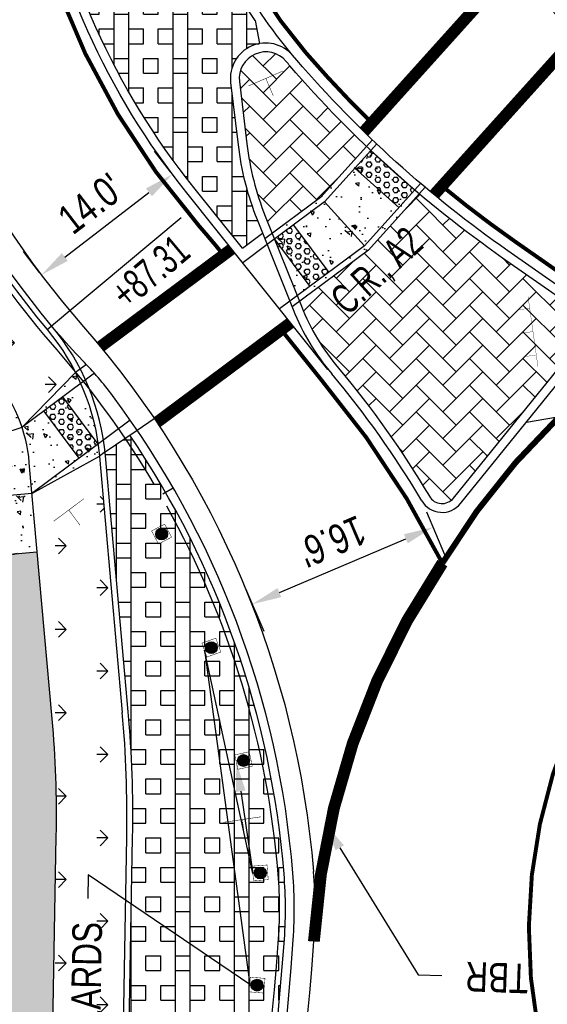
# Model space of a CAD drawing. Header units: feet. Extents: x 161194 to 165526, y 286511 to 289383.
# Tile 11 of 34: x 161402 to 161447, y 288994 to 289077. Entities that reach past the tile are written whole.
import ezdxf
from ezdxf import colors
from ezdxf.entities.mleader import LeaderData, LeaderLine
from ezdxf.math import Vec2, Vec3

# ---------------------------------------------------------------- set-up
doc = ezdxf.new("R2010")
doc.units = ezdxf.units.FT
doc.header["$MEASUREMENT"] = 0
doc.linetypes.add('dotted3_WD4', pattern=[12, 3, -9])
doc.layers.add('DR_P_Storm_Sewer', color=1, linetype='Continuous', true_color=0xff0000)
for name, color, linetype in [('DR_P_Text', 1, 'Continuous'), ('DR_P_Underdrain', 1, 'Continuous'), ('PM_P_Edge_Line', 7, 'Continuous'), ('PV_P_Curb', 6, 'Continuous'), ('PV_P_EOP', 7, 'Continuous'), ('PV_P_Walk', 4, 'Continuous'), ('RD_P_Cells', 1, 'Continuous'), ('RD_P_Text', 1, 'Continuous'), ('SC_Shading1', 247, 'Continuous'), ('SC_Shading2', 255, 'Continuous'), ('SN_P_Signs', 1, 'Continuous')]:
    doc.layers.add(name, color=color, linetype=linetype)
doc.styles.add('Slanted-Normal', font='font31.shx', dxfattribs={"height": 0.1})
doc.styles.get("Standard").update_dxf_attribs({"font": 'font31.shx'})
doc.dimstyles.new('COEC', dxfattribs={"dimscale": 13.9, "dimtxt": 0.18, "dimasz": 0.18, "dimexe": 0.18, "dimexo": 0.0625, "dimgap": 0.09, "dimtad": 1, "dimzin": 0, "dimdsep": 46, "dimtxsty": 'Standard', "dimcen": 0.09, "dimclrd": 256, "dimclre": 256, "dimclrt": 256, "dimaunit": 1, "dimadec": 4, "dimazin": 0, "dimtfac": 1, "dimtofl": 0, "dimtmove": 0, "dimatfit": 3, "dimfxl": 1, "dimtolj": 1, "dimtzin": 0, "dimlwd": -1, "dimlwe": -1, "dimarcsym": 0})
pattern_1 = [(0, (0, 0), (0, 0.4330127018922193), [0.25, -0.5]), (120, (0, 0), (-0.375, -0.2165063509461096), [0.25, -0.4999999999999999]), (59.99999999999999, (0.25, 0), (-0.3749999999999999, 0.2165063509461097), [0.25, -0.5])]
pattern_2 = [(90, (0, 0), (-5, 3.061616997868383e-16), []), (90, (1.25, 0), (-5, 3.061616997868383e-16), []), (0, (0, 0), (0, 5), [-1.25, 1.25]), (0, (0, 1.25), (0, 5), [-1.25, 1.25]), (0, (0, 2.5), (0, 5), [1.25, -1.25]), (0, (0, 3.75), (0, 5), [1.25, -1.25]), (90, (2.5, 0), (-5, 3.061616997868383e-16), [1.25, -1.25]), (90, (3.75, 0), (-5, 3.061616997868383e-16), [1.25, -1.25])]

# ---------------------------------------------------------------- blocks, each defined once
blk = doc.blocks.new('*D1303')
at = {"layer": 'Defpoints', "color": 0, "transparency": 16777216}
for p in [(161436.0808507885, 289036.2477361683), (161437.0342890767, 289034.0090850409), (161420.7633642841, 289029.7240407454)]:
    blk.add_point(p, dxfattribs=at)
at = {"layer": 'DR_P_Text', "transparency": 16777216}
for p, q in [((161436.472691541, 289035.327703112), (161438.013890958, 289031.7090024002)), ((161424.0168852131, 289028.4649914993), (161434.734206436, 289033.0294831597)), ((161421.1552050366, 289028.8040076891), (161422.6964044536, 289025.1853069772))]:
    blk.add_line(p, q, dxfattribs=at)
for points in [[(161434.5709394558, 289033.4128302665), (161434.8974734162, 289032.6461360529), (161437.0342890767, 289034.0090850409)], [(161423.8536182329, 289028.848338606), (161424.1801521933, 289028.0816443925), (161421.7168025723, 289027.485389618)]]:
    blk.add_solid(points, dxfattribs=at)
at = {"layer": 'DR_P_Text', "transparency": 16777216, "insert": (161428.4939041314, 289032.8173117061), "char_height": 2.5, "attachment_point": 5, "rotation": 203.069084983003}
blk.add_mtext("\\A1;{\\W0.8;16.6'}", dxfattribs=at)
blk = doc.blocks.new('*D1307')
at = {"layer": 'Defpoints', "color": 0, "transparency": 16777216}
for p in [(161414.9468156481, 289063.9236206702), (161415.3991942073, 289063.3348112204), (161404.2974324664, 289054.8053982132)]:
    blk.add_point(p, dxfattribs=at)
at = {"layer": 'DR_P_Text', "transparency": 16777216}
for p, q in [((161414.7899504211, 289064.1277942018), (161413.4237061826, 289065.906078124)), ((161405.827511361, 289056.9173171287), (161412.9643581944, 289062.4005112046)), ((161403.6881886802, 289055.5983811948), (161402.3219444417, 289057.3766651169))]:
    blk.add_line(p, q, dxfattribs=at)
for points in [[(161412.7105066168, 289062.7309207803), (161413.218209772, 289062.070101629), (161414.9468156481, 289063.9236206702)], [(161405.5736597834, 289057.2477267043), (161406.0813629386, 289056.5869075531), (161403.8450539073, 289055.3942076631)]]:
    blk.add_solid(points, dxfattribs=at)
at = {"layer": 'DR_P_Text', "transparency": 16777216, "insert": (161408.0251362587, 289061.443125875), "char_height": 2.5, "attachment_point": 5, "rotation": 37.5348438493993}
blk.add_mtext("\\A1;{\\W0.8;14.0'}", dxfattribs=at)

msp = doc.modelspace()

# ---------------------------------------------------------------- hatches: boundary and pattern name
at = {"layer": 'RD_P_Cells'}
h = msp.add_hatch(color=1, dxfattribs=at)
h.dxf.hatch_style = 1
edge = h.paths.add_edge_path()
edge.add_arc((161414.0308030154, 289033.4287700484), 0.5, 0, 360)
h = msp.add_hatch(color=1, dxfattribs=at)
h.dxf.hatch_style = 1
edge = h.paths.add_edge_path()
edge.add_arc((161418.2507824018, 289023.8022204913), 0.5, 0, 360)
h = msp.add_hatch(color=1, dxfattribs=at)
h.dxf.hatch_style = 1
edge = h.paths.add_edge_path()
edge.add_arc((161420.9779360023, 289014.2282343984), 0.5, 0, 360)
h = msp.add_hatch(color=1, dxfattribs=at)
h.dxf.hatch_style = 1
edge = h.paths.add_edge_path()
edge.add_arc((161422.3954346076, 289004.700362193), 0.5, 0, 360)
h = msp.add_hatch(color=1, dxfattribs=at)
h.dxf.hatch_style = 1
edge = h.paths.add_edge_path()
edge.add_arc((161422.1227772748, 288995.187260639), 0.5, 0, 360)
at = {"layer": 'SC_Shading1', "true_color": 0x7ac1d6}
h = msp.add_hatch(dxfattribs=at)
h.set_pattern_fill('BOX', color=133, scale=5)
h.set_pattern_definition(pattern_2)
edge = h.paths.add_edge_path()
edge.add_arc((161408.3518050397, 289121.8249670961), 2.251335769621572, 6.064819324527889, 161.3289172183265, ccw=False)
edge.add_arc((161561.5522458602, 289131.3969537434), 151.2499999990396, 183.5381555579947, 196.4559654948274)
edge.add_arc((161456.5376143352, 289100.3779730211), 41.75000000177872, 196.4559654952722, 214.0907049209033)
edge.add_line((161421.962298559, 289076.9769038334), (161422.3223780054, 289075.0095851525))
edge.add_arc((161422.8624971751, 289072.0586071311), 3.000000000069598, 100.3720735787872, 186.8004420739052)
edge.add_line((161419.8836033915, 289071.703372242), (161420.5125397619, 289066.4292995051))
edge.add_arc((161445.3366546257, 289069.3895902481), 25.00000000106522, 186.8004420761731, 201.8004420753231)
edge.add_line((161422.1245805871, 289060.1052152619), (161422.5948434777, 289058.9295004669))
edge.add_line((161422.5948434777, 289058.9295004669), (161420.8860018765, 289057.6566388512))
edge.add_line((161420.8860018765, 289057.6566388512), (161416.7582787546, 289062.816794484))
edge.add_arc((161466.1501050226, 289102.3264135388), 63.24999999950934, 161.3568806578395, 218.657090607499, ccw=False)
h = msp.add_hatch(dxfattribs=at)
h.set_pattern_fill('BOX', color=133, scale=5)
h.set_pattern_definition(pattern_2)
edge = h.paths.add_edge_path()
edge.add_arc((161493.4391397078, 289123.3076262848), 59.9999999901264, 206.4085460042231, 214.9135797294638)
edge.add_arc((161464.7385710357, 289103.2757178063), 24.99999999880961, 214.9135797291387, 224.5275905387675)
edge.add_arc((161498.9583876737, 289136.9358448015), 72.99999999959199, 224.5275905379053, 257.7962470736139)
edge.add_line((161483.5270039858, 289065.5854951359), (161483.526428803, 289064.5854953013))
edge.add_arc((161483.5537499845, 289112.0854874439), 47.49999999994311, 199.4241625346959, 269.96704445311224, ccw=False)
edge.add_line((161438.7573314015, 289096.2889409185), (161439.700413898, 289096.6214997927))
at = {"layer": 'SC_Shading1'}
h = msp.add_hatch(dxfattribs=at)
h.set_pattern_fill('AR-HBONE', color=256, scale=0.4)
h.set_pattern_definition([(45, (-60.19582440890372, 66.69164619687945), (0, 2.262741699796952), [4.800000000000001, -1.6]), (135, (-59.06445355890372, 67.82301704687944), (1.776356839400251e-16, 2.262741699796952), [4.800000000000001, -1.6])])
edge = h.paths.add_edge_path()
edge.add_arc((161498.5049061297, 289136.4839961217), 97.11002091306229, 220.4296817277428, 226.2864848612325)
edge.add_line((161431.3967418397, 289066.2924692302), (161427.5014149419, 289061.9607852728))
edge.add_line((161427.5014149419, 289061.9607852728), (161423.4093253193, 289058.9127182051))
edge.add_line((161423.4093253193, 289058.9127182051), (161422.8209428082, 289060.3837465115))
edge.add_arc((161445.3366546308, 289069.3895902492), 24.25000000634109, 186.8004420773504, 201.8004420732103, ccw=False)
edge.add_line((161421.2572632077, 289066.5181082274), (161420.6283268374, 289071.7921809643))
edge.add_arc((161422.8624971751, 289072.0586071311), 2.24999999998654, 40.062432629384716, 186.8004420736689, ccw=False)
h = msp.add_hatch(dxfattribs=at)
h.set_pattern_fill('AR-CONC', color=256, scale=0.5, angle=90)
h.set_pattern_definition([(140, (-34.00468008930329, 151.2607989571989), (0.3137606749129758, 3.586300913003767), [0.375, -4.125]), (85.00000000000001, (-34.00468008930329, 151.2607989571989), (-3.760960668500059, -0.6937566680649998), [0.3, -3.3]), (190.45144446, (-33.97853336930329, 151.5596573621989), (-3.447199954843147, 2.89254423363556), [0.31870096, -3.50571056]), (136.1842, (-35.00468008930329, 151.2607989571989), (0.827596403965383, 5.336206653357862), [0.5624999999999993, -6.187499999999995]), (186.63563549, (-34.93571355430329, 151.7054826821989), (-4.870593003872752, 4.673309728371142), [0.47805171, -5.258568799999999]), (81.18416399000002, (-35.00468008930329, 151.2607989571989), (-4.870593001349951, 4.673309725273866), [0.45, -4.950000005]), (111, (-34.75468008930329, 151.7607989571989), (2.013094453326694, 2.984535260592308), [0.375, -4.125]), (56.00000000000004, (-34.75468008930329, 151.7607989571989), (-3.625750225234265, 1.216576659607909), [0.3, -3.3]), (161.45144474, (-34.58692221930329, 152.0095102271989), (-1.612655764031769, 4.201111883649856), [0.3187009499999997, -3.505710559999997]), (127.5, (-34.00468008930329, 151.2607989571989), (-1.664469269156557, 0.06079927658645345), [0, -3.26, 0, -3.35, 0, -3.3125]), (97.49999999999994, (-34.00468008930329, 151.2607989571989), (-1.972058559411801, 1.315347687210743), [0, -1.91, 0, -3.185, 0, -1.2625]), (57.49999999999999, (-34.00468008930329, 150.1457989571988), (0.1127743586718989, 2.669112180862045), [0, -1.249999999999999, 0, -3.899999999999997, 0, -5.174999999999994]), (47.5, (-34.00468008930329, 149.6457989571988), (-0.5005249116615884, 2.915930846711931), [0, -1.625, 0, -2.59, 0, -3.675])])
edge = h.paths.add_edge_path()
edge.add_arc((161498.958387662, 289136.9358447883), 97.74999998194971, 226.2773837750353, 229.7948125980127)
edge.add_line((161435.8581393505, 289062.2804956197), (161431.56396078, 289057.5052803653))
edge.add_line((161431.56396078, 289057.5052803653), (161425.7148993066, 289053.1485009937))
edge.add_line((161425.7148993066, 289053.1485009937), (161423.4093253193, 289058.9127182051))
edge.add_line((161423.4093253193, 289058.9127182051), (161427.5014149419, 289061.9607852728))
edge.add_line((161427.5014149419, 289061.9607852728), (161431.3967418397, 289066.2924692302))
h = msp.add_hatch(dxfattribs=at)
h.set_pattern_fill('HEX', color=256, scale=2)
h.set_pattern_definition(pattern_1)
h.paths.add_polyline_path([(161431.7591154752, 289065.9476745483), (161435.4769467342, 289062.6043632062), (161434.1396221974, 289061.1172307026), (161430.4217909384, 289064.4605420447)])
h = msp.add_hatch(dxfattribs=at)
h.set_pattern_fill('GRASS', color=256, scale=5, angle=90)
h.set_pattern_definition([(180, (103.4355760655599, 182.3723342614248), (-3.535533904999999, -3.535533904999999), [0.9375, -6.133567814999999]), (135, (103.4355760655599, 182.3723342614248), (-3.535533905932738, -3.535533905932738), [0.9375, -4.0625]), (225, (103.4355760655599, 182.3723342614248), (3.535533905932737, -3.535533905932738), [0.9375, -4.0625])])
edge = h.paths.add_edge_path()
edge.add_arc((161466.1501050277, 289102.3264135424), 86.50000000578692, 213.5051080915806, 219.8243529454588, ccw=False)
edge.add_line((161394.023238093, 289054.5774337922), (161394.0013879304, 289054.6362901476))
edge.add_line((161394.0013879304, 289054.6362901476), (161394.571, 289055.9100000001))
edge.add_line((161394.571, 289055.9100000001), (161394.73, 289063.02))
edge.add_line((161394.73, 289063.02), (161389.3694687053, 289062.9997881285))
edge.add_line((161389.3694687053, 289062.9997881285), (161389.0983103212, 289063.0164792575))
edge.add_arc((161466.1501049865, 289102.3264135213), 86.49999995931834, 205.6578091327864, 207.0295587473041, ccw=False)
edge.add_line((161388.179341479, 289064.8723078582), (161388.2040375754, 289064.8964219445))
edge.add_line((161388.2040375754, 289064.8964219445), (161394.7209999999, 289064.8679999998))
edge.add_line((161394.7209999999, 289064.8679999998), (161394.7960297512, 289065.0591901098))
edge.add_arc((161466.1501050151, 289102.3264135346), 80.49999999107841, 207.5774280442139, 219.8243529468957)
edge.add_arc((161389.3489667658, 289038.2827943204), 19.50000000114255, 26.9328311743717, 39.824352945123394, ccw=False)
edge.add_line((161406.7339603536, 289047.1152344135), (161402.1809362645, 289042.476904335))
edge.add_arc((161389.3489667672, 289038.2827943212), 13.49999999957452, 18.09990272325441, 39.82435294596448)
h = msp.add_hatch(dxfattribs=at)
h.set_pattern_fill('AR-HBONE', color=256, scale=0.4)
h.set_pattern_definition([(45, (-44.95583741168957, 48.68508570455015), (0, 2.262741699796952), [4.800000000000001, -1.6]), (135, (-43.82446656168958, 49.81645655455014), (1.776356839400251e-16, 2.262741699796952), [4.800000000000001, -1.6])])
edge = h.paths.add_edge_path()
edge.add_arc((161498.9583876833, 289136.9358448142), 97.75000001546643, 229.7948125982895, 235.0306790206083)
edge.add_line((161442.9341736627, 289056.8337228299), (161449.6884476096, 289052.1097170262))
edge.add_arc((161448.9720254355, 289051.0853932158), 1.250000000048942, -38.9477988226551, 55.03067902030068, ccw=False)
edge.add_line((161449.9441741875, 289050.2996281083), (161438.7743364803, 289036.480302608))
edge.add_arc((161437.8021877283, 289037.2660677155), 1.250000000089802, 210.6082783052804, 321.05220117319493, ccw=False)
edge.add_arc((161367.2273731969, 288995.5144742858), 80.7500000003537, 30.60827829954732, 40.07129605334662)
edge.add_arc((161443.751772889, 289059.8885082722), 19.2499999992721, 201.800442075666, 220.071296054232, ccw=False)
edge.add_line((161425.8784758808, 289052.7395395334), (161425.7148993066, 289053.1485009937))
edge.add_line((161425.7148993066, 289053.1485009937), (161431.56396078, 289057.5052803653))
edge.add_line((161431.56396078, 289057.5052803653), (161435.8581393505, 289062.2804956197))
h = msp.add_hatch(dxfattribs=at)
h.set_pattern_fill('HEX', color=256, scale=2)
h.set_pattern_definition(pattern_1)
h.paths.add_polyline_path([(161425.2053988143, 289059.6270922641), (161428.1922125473, 289055.6172364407), (161426.588270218, 289054.4225109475), (161423.6014564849, 289058.4323667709)])
h = msp.add_hatch(dxfattribs=at)
h.set_pattern_fill('AR-CONC', color=256, scale=0.5, angle=90)
h.set_pattern_definition([(140, (-62.66498871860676, 123.4156091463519), (0.3137606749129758, 3.586300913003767), [0.375, -4.125]), (85.00000000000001, (-62.66498871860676, 123.4156091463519), (-3.760960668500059, -0.6937566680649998), [0.3, -3.3]), (190.45144446, (-62.63884199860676, 123.7144675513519), (-3.447199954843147, 2.89254423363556), [0.31870096, -3.50571056]), (136.1842, (-63.66498871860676, 123.4156091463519), (0.827596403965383, 5.336206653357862), [0.5624999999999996, -6.187499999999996]), (186.63563549, (-63.59602218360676, 123.8602928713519), (-4.870593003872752, 4.673309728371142), [0.47805171, -5.258568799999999]), (81.18416399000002, (-63.66498871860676, 123.4156091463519), (-4.870593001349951, 4.673309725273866), [0.45, -4.950000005]), (111, (-63.41498871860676, 123.9156091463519), (2.013094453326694, 2.984535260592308), [0.375, -4.125]), (56.00000000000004, (-63.41498871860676, 123.9156091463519), (-3.625750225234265, 1.216576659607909), [0.3, -3.3]), (161.45144474, (-63.24723084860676, 124.1643204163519), (-1.612655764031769, 4.201111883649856), [0.3187009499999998, -3.505710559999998]), (127.5, (-62.66498871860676, 123.4156091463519), (-1.664469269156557, 0.06079927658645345), [0, -3.26, 0, -3.35, 0, -3.3125]), (97.49999999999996, (-62.66498871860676, 123.4156091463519), (-1.972058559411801, 1.315347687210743), [0, -1.91, 0, -3.185, 0, -1.2625]), (57.49999999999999, (-62.66498871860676, 122.3006091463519), (0.1127743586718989, 2.669112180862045), [0, -1.249999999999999, 0, -3.899999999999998, 0, -5.174999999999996]), (47.5, (-62.66498871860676, 121.8006091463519), (-0.5005249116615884, 2.915930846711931), [0, -1.625, 0, -2.59, 0, -3.675])])
edge = h.paths.add_edge_path()
edge.add_arc((161466.1501050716, 289102.3264135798), 86.5000000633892, 218.5800800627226, 219.8243529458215)
edge.add_arc((161389.3489667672, 289038.2827943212), 13.4999999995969, 18.099902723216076, 39.82435294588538, ccw=False)
edge.add_line((161402.1809362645, 289042.476904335), (161406.7339603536, 289047.1152344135))
edge.add_arc((161389.3489667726, 289038.2827943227), 19.49999999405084, 5.087005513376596, 26.932831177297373, ccw=False)
edge.add_line((161408.7721601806, 289040.0118280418), (161403.0278405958, 289036.8730982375))
edge.add_line((161403.0278405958, 289036.8730982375), (161403.4711825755, 289031.892792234))
edge.add_line((161403.4711825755, 289031.892792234), (161398.4908765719, 289031.4494502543))
edge.add_line((161398.4908765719, 289031.4494502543), (161397.8154869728, 289039.0364756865))
edge.add_arc((161389.3489667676, 289038.2827943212), 8.499999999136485, 5.087005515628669, 18.09990272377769)
edge.add_arc((161389.3489667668, 289038.2827943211), 8.499999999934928, 18.09990272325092, 39.82435294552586)
edge.add_arc((161466.1501051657, 289102.326413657), 91.50000018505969, 218.5800800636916, 219.824352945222, ccw=False)
edge.add_line((161394.6211394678, 289045.2662953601), (161398.5298261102, 289048.3843346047))
h = msp.add_hatch(dxfattribs=at)
h.set_pattern_fill('HEX', color=256, scale=2)
h.set_pattern_definition([(0, (-19.30722254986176, -15.32994359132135), (0, 0.4330127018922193), [0.25, -0.5]), (120, (-19.30722254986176, -15.32994359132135), (-0.375, -0.2165063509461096), [0.2499999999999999, -0.4999999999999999]), (59.99999999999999, (-19.05722254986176, -15.32994359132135), (-0.3749999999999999, 0.2165063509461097), [0.25, -0.5])])
h.paths.add_polyline_path([(161405.663243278, 289045.0707637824), (161408.650057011, 289041.060907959), (161407.0461146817, 289039.8661824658), (161404.0593009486, 289043.8760382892)])
at = {"layer": 'SC_Shading1', "true_color": 0x7ac1d6}
h = msp.add_hatch(dxfattribs=at)
h.set_pattern_fill('BOX', color=133, scale=5)
h.set_pattern_definition([(90, (-34.79749868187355, 38.91155281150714), (-5, 3.061616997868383e-16), []), (90, (-33.54749868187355, 38.91155281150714), (-5, 3.061616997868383e-16), []), (0, (-34.79749868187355, 38.91155281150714), (0, 5), [-1.25, 1.25]), (0, (-34.79749868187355, 40.16155281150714), (0, 5), [-1.25, 1.25]), (0, (-34.79749868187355, 41.41155281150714), (0, 5), [1.25, -1.25]), (0, (-34.79749868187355, 42.66155281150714), (0, 5), [1.25, -1.25]), (90, (-32.29749868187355, 38.91155281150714), (-5, 3.061616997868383e-16), [1.25, -1.25]), (90, (-31.04749868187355, 38.91155281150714), (-5, 3.061616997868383e-16), [1.25, -1.25])])
edge = h.paths.add_edge_path()
edge.add_arc((161387.7611700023, 288942.5244761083), 27.50000000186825, 331.25112966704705, 346.41977044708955, ccw=False)
edge.add_line((161411.871416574, 288929.297760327), (161410.1892218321, 288929.3276192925))
edge.add_line((161410.1892218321, 288929.3276192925), (161411.5804985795, 289007.7093840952))
edge.add_arc((161311.596248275, 289009.4841050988), 99.99999971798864, 358.9831063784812, 365.0870055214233)
edge.add_line((161411.2023680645, 289018.3509446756), (161409.270190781, 289040.0561622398))
edge.add_line((161409.270190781, 289040.0561622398), (161409.2371863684, 289040.3943627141))
edge.add_line((161409.2371863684, 289040.3943627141), (161411.3408407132, 289041.8182593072))
edge.add_arc((161347.1607197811, 288998.3767805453), 77.49999999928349, 4.624357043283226, 34.09281915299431, ccw=False)
edge.add_arc((161387.0305075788, 289001.6016868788), 37.50000000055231, -4.429120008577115, 4.624357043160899, ccw=False)
edge.add_arc((161028.1056001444, 289029.4029605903), 397.499999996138, 346.41977044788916, 355.57087999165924, ccw=False)
at = {"layer": 'SC_Shading1'}
h = msp.add_hatch(dxfattribs=at)
h.set_pattern_fill('GRASS', color=256, scale=5, angle=90)
h.set_pattern_definition([(180, (118.4270578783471, 83.83454682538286), (-3.535533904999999, -3.535533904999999), [0.9375, -6.133567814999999]), (135, (118.4270578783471, 83.83454682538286), (-3.535533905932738, -3.535533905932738), [0.9375, -4.0625]), (225, (118.4270578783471, 83.83454682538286), (3.535533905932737, -3.535533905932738), [0.9375, -4.0625])])
edge = h.paths.add_edge_path()
edge.add_arc((161311.5962479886, 289009.4841050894), 93.50000000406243, 358.9831063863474, 365.087005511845)
edge.add_line((161404.7279702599, 289017.774600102), (161403.0278405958, 289036.8730982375))
edge.add_line((161403.0278405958, 289036.8730982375), (161408.7721601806, 289040.0118280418))
edge.add_line((161408.7721601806, 289040.0118280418), (161410.7043374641, 289018.3066104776))
edge.add_arc((161311.5962483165, 289009.484105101), 99.49999967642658, -1.0168936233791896, 5.087005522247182, ccw=False)
edge.add_line((161411.0805773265, 289007.7182577), (161409.9774298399, 288945.569122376))
edge.add_line((161409.9774298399, 288945.569122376), (161403.9826360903, 288945.9156779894))
edge.add_line((161403.9826360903, 288945.9156779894), (161405.0815222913, 289007.8247409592))
at = {"layer": 'SC_Shading2'}
h = msp.add_hatch(color=256, dxfattribs=at)
h.dxf.hatch_style = 1
edge = h.paths.add_edge_path()
edge.add_line((161398.4908765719, 289031.4494502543), (161403.4711825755, 289031.892792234))
edge.add_line((161403.4711825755, 289031.892792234), (161404.7279702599, 289017.774600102))
edge.add_arc((161311.5962482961, 289009.4841051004), 93.49999969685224, -1.0168936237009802, 5.087005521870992, ccw=False)
edge.add_line((161405.0815222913, 289007.8247409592), (161404.0713721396, 288950.9148905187))
edge.add_line((161404.0713721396, 288950.9148905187), (161399.0721596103, 288951.003626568))
edge.add_line((161399.0721596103, 288951.003626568), (161400.082309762, 289007.9134770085))
edge.add_arc((161311.5962483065, 289009.4841051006), 88.4999996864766, 358.9831063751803, 365.0870055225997)
edge.add_line((161399.7476642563, 289017.3312581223), (161398.4908765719, 289031.4494502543))

# ---------------------------------------------------------------- linework, layer by layer
at = {"layer": 'DR_P_Storm_Sewer', "elevation": 959.4562910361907, "flags": 128}
msp.add_lwpolyline([(161414.1469657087, 289036.8528196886), (161415.0141002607, 289037.350890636)], dxfattribs=at)
at = {"layer": 'DR_P_Underdrain', "flags": 128}
for points in [[(161435.0758963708, 289114.1151374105), (161435.7248813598, 289111.0575494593), (161439.2288726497, 289096.4552203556, 0.1605263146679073), (161457.2056682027, 289073.165330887)], [(161404.7548073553, 288921.5431441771, 0.1647167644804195), (161414.0063061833, 288936.1846948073, 0.03995048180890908), (161423.920011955, 288998.7443337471, 0.0395238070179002), (161423.9100612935, 289004.5847252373)]]:
    msp.add_lwpolyline(points, format="xyb", dxfattribs=at)
at = {"layer": 'DR_P_Underdrain'}
msp.add_lwpolyline([(161390.801101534, 289072.6022201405, 0.08578306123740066), (161405.1492176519, 289049.0357789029, -0.04568064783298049), (161413.3839952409, 289037.6639004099)], format="xyb", dxfattribs=at)
msp.add_arc((161347.1607197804, 288998.3767805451), 77, 4.624357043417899, 29.06637168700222, dxfattribs=at)
at = {"layer": 'PM_P_Edge_Line', "color": 2, "const_width": 0.333}
for points in [[(161431.848290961, 289068.2901244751, -0.0213555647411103), (161426.2370619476, 289074.2652074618, -0.1064213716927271), (161418.1761050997, 289089.0468385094, -0.08077674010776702), (161412.1448344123, 289136.6576955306), (161413.0334326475, 289161.8942814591)], [(161419.2580868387, 289057.1217349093, 0.00858480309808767), (161417.1987756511, 289059.5623240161, -0.2526345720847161), (161403.5360952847, 289119.7759345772), (161408.4054128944, 289137.2484772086, 0.0592170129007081), (161411.9781467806, 289160.3417381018)], [(161455.8571299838, 289049.9308349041), (161443.9371647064, 289058.2677761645, -0.02010264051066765), (161437.7968209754, 289062.9408263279, -0.02010264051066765)], [(161437.8273052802, 289030.963728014, 0.059351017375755), (161427.5243358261, 289046.5563815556), (161424.1694395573, 289050.7504096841)]]:
    msp.add_lwpolyline(points, format="xyb", dxfattribs=at)
at = {"layer": 'PM_P_Edge_Line', "const_width": 1, "flags": 128}
for points in [[(161431.1790534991, 289067.5459185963), (161443.874086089, 289081.6630570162)], [(161437.1275835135, 289062.196620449), (161449.2655494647, 289075.6942892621)], [(161408.8487146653, 289049.3139112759), (161419.9716508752, 289057.5990317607)], [(161413.6276166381, 289042.8981419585), (161424.971887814, 289051.3481278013)]]:
    msp.add_lwpolyline(points, dxfattribs=at)
at = {"layer": 'PM_P_Edge_Line', "const_width": 0.5, "flags": 128}
msp.add_lwpolyline([(161437.8273052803, 289030.9637280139, -0.109432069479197), (161455.857129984, 289049.930834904, -0.109432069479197)], format="xyb", dxfattribs=at)
at = {"layer": 'PM_P_Edge_Line', "color": 2, "const_width": 0.33333, "flags": 128}
msp.add_lwpolyline([(161490.0987232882, 289044.2487842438, -4935.389470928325), (161490.0626588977, 289044.2491299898)], format="xyb", dxfattribs=at)
at = {"layer": 'PM_P_Edge_Line', "linetype": 'dotted3_WD4', "ltscale": 0.01, "const_width": 1, "flags": 128}
msp.add_lwpolyline([(161426.9384281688, 288998.8891466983, -0.134641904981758), (161437.8273052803, 289030.9637280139)], format="xyb", dxfattribs=at)
at = {"layer": 'PV_P_Curb'}
msp.add_line((161438.7743364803, 289036.480302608), (161449.9441741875, 289050.2996281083), dxfattribs=at)
at = {"layer": 'PV_P_Curb', "flags": 128}
for points in [[(161404.7091944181, 289051.0915181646, -0.2787139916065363), (161392.2243830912, 289132.9039810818, 0.04797129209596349), (161396.9762044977, 289148.4675263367)], [(161421.962298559, 289076.9769038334, -0.07709828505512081), (161416.4977890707, 289088.5511013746, -0.05626467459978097), (161410.5965133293, 289121.9667196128)], [(161420.6283268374, 289071.7921809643), (161421.2572632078, 289066.5181082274, 0.06554346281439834), (161422.8209428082, 289060.3837465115), (161425.8784758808, 289052.7395395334, 0.07989096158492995), (161429.0208259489, 289047.49650673, -0.04131368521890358), (161436.7263521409, 289036.6296104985)], [(161404.3251887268, 289050.7713000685, -0.1527417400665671), (161408.7721601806, 289040.0118280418), (161410.7043374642, 289018.3066104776)], [(161407.0961449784, 288922.2720998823, 0.2003218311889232), (161410.1892218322, 288929.3276192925), (161411.5804985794, 289007.7093840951, 0.02663958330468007), (161411.2023680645, 289018.3509446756), (161409.270190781, 289040.0561622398, 0.1527417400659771), (161404.7091944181, 289051.0915181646)], [(161415.2213587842, 288935.8911864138, 0.03995048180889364), (161425.1662789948, 288998.6478015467, 0.0395238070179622), (161425.1559921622, 289004.6855035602, 0.1409790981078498), (161409.8810105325, 289045.1659633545, 0.03264234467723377), (161407.3417483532, 289048.1430472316, -0.01852069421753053), (161405.1083948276, 289050.6165535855)], [(161414.4923272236, 288936.0672914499, 0.03995048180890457), (161424.4185187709, 288998.705720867)]]:
    msp.add_lwpolyline(points, format="xyb", dxfattribs=at)
at = {"layer": 'PV_P_Curb'}
for points in [[(161420.8860018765, 289057.6566388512), (161416.7582787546, 289062.816794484, -0.2553625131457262), (161406.2189526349, 289122.5456982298, -0.2553625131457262)], [(161434.8258955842, 289110.4823538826, -0.01726634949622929), (161435.819603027, 289105.0488892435, 0.3981266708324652), (161487.9443740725, 289064.0356703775, -0.03983335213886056), (161493.9890522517, 289064.1051802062)], [(161449.9441741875, 289050.2996281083, 0.4347007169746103), (161449.6884476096, 289052.1097170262), (161442.9341736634, 289056.8337228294, -0.06237231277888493), (161424.9114127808, 289073.1227739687, -0.003019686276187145), (161424.5845202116, 289073.5067565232, -0.003019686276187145)]]:
    msp.add_lwpolyline(points, format="xyb", dxfattribs=at)
at = {"layer": 'PV_P_Curb', "flags": 128}
for points in [[(161421.962298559, 289076.9769038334), (161422.3223780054, 289075.0095851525)], [(161420.8860018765, 289057.6566388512), (161422.5948434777, 289058.9295004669)], [(161404.3251887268, 289050.7713000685), (161406.2452171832, 289052.3723905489)], [(161411.9619386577, 289042.2386607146), (161413.411167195, 289043.2195973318)], [(161409.2371863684, 289040.3943627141), (161411.9619386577, 289042.2386607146)], [(161409.6893005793, 288929.3364928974), (161411.0805773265, 289007.7182577)]]:
    msp.add_lwpolyline(points, dxfattribs=at)
at = {"layer": 'PV_P_Curb'}
for centre, radius, start, end in [((161466.1501050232, 289102.3264135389), 80.5, 157.5287626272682, 219.8243529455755), ((161483.5537499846, 289112.085487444), 47.5, 199.4241625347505, 269.9670444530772), ((161422.8624971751, 289072.0586071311), 2.25, 40.06243262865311, 186.8004420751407), ((161347.1607197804, 288998.3767805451), 77.5, 4.624357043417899, 34.09281915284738), ((161437.8021877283, 289037.2660677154), 1.25, 210.6082783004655, 321.0522011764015), ((161311.5962479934, 289009.4841050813), 99.5, 358.9831063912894, 5.087005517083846), ((161387.0305075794, 289001.6016868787), 37.5, 355.5708799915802, 4.62435704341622)]:
    msp.add_arc(centre, radius, start, end, dxfattribs=at)
at = {"layer": 'PV_P_EOP'}
msp.add_line((161439.3576257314, 289036.0088435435), (161450.5274634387, 289049.8281690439), dxfattribs=at)
for points in [[(161398.9042153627, 289147.9128309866, -0.04751138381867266), (161394.0725261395, 289132.1395418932, 0.2849133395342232), (161407.4085097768, 289051.0095061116, -0.160694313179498), (161426.9002953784, 289004.8265932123)], [(161658.5831516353, 288973.8277281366, 0.06702937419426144), (161615.8458183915, 288983.3006019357, -0.01041768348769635), (161612.1165524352, 288983.6940082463), (161598.6570213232, 288985.3980866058, -0.05237158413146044), (161583.5049139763, 288988.9552042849, -0.2162315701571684), (161547.6082526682, 289023.1511213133, 0.2873717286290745), (161493.8833180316, 289062.107750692, 0.03050226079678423), (161486.2650136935, 289062.1590510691, -0.3695392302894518), (161434.6433615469, 289101.7040664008), (161432.7902580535, 289110.4346641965), (161426.3880664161, 289140.5975560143)], [(161428.1338041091, 289047.395348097), (161416.1726049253, 289062.3483009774, -0.2553625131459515), (161405.5083065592, 289122.7854525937)], [(161450.118300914, 289052.7243113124), (161443.3640269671, 289057.4483171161, -0.06237231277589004), (161425.479548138, 289073.6123883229, -0.1064213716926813), (161417.2170673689, 289088.7635601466, -0.05626467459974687), (161411.3450541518, 289122.0134811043)]]:
    msp.add_lwpolyline(points, format="xyb", dxfattribs=at)
at = {"layer": 'PV_P_EOP', "flags": 128}
for points in [[(161419.8836033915, 289071.703372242), (161420.5125397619, 289066.4292995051, 0.06554346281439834), (161422.1245805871, 289060.1052152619), (161425.1821136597, 289052.4610082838, 0.07989096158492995), (161428.4468929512, 289047.0137014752)], [(161416.9224324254, 288935.4802746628, 0.0399504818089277), (161426.9110528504, 288998.5126564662)]]:
    msp.add_lwpolyline(points, format="xyb", dxfattribs=at)
at = {"layer": 'PV_P_EOP'}
for centre, radius, start, end in [((161422.8624971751, 289072.0586071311), 3, 40.06243262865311, 186.8004420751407), ((161367.2273731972, 288995.5144742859), 80, 30.60827829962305, 40.07129605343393), ((161437.8021877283, 289037.2660677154), 2, 210.6082783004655, 321.0522011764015), ((161387.0305075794, 289001.6016868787), 40, 355.5708799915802, 4.62435704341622)]:
    msp.add_arc(centre, radius, start, end, dxfattribs=at)
at = {"layer": 'PV_P_Walk', "flags": 128}
msp.add_lwpolyline([(161385.048698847, 289117.4529437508, 0.1558491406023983), (161380.9657237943, 289087.297401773, 0.1308476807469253), (161399.7171204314, 289046.9286829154, -0.1527417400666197), (161402.7957929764, 289039.4798176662), (161404.7279702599, 289017.774600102, -0.02663958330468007), (161405.0815222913, 289007.8247409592), (161403.9072254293, 288941.6671913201, -0.06453078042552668), (161402.1232692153, 288929.5882146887), (161398.4660436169, 288916.6516007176)], format="xyb", dxfattribs=at)
for points in [[(161427.5014149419, 289061.9607852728), (161431.8984767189, 289066.8504087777)], [(161427.8399604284, 289061.5894931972), (161432.2607775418, 289066.5055331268)], [(161435.4769467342, 289062.6043632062), (161431.7591154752, 289065.9476745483)], [(161434.1396221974, 289061.1172307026), (161430.4217909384, 289064.4605420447)], [(161431.2254152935, 289057.8765724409), (161435.9786088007, 289063.1622217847)], [(161431.5639607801, 289057.5052803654), (161436.3598742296, 289062.8384351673)], [(161427.5014149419, 289061.9607852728), (161422.7869746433, 289058.4491490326)], [(161427.8399604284, 289061.5894931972), (161422.9791058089, 289057.9687975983)], [(161427.8399604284, 289061.5894931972), (161431.2254152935, 289057.876572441)], [(161425.2053988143, 289059.6270922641), (161428.1922125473, 289055.6172364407)], [(161422.9791058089, 289057.9687975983), (161420.9091953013, 289056.4269872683)], [(161423.6014564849, 289058.4323667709), (161426.588270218, 289054.4225109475)], [(161431.2254152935, 289057.876572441), (161424.034343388, 289052.5201722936)], [(161431.56396078, 289057.5052803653), (161425.0925486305, 289052.6849318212)], [(161407.663170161, 289047.8073731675), (161406.7339603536, 289047.1152344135)], [(161402.1809362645, 289042.476904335), (161406.7339603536, 289047.1152344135)], [(161408.3401948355, 289047.0647396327), (161402.1809362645, 289042.476904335)], [(161408.650057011, 289041.060907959), (161405.663243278, 289045.0707637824)], [(161407.0461146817, 289039.8661824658), (161404.0593009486, 289043.8760382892)], [(161411.376334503, 289043.0916251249), (161403.0278405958, 289036.8730982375)], [(161402.1809362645, 289042.476904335), (161397.4283549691, 289040.9235302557)], [(161409.2371863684, 289040.3943627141), (161408.7691141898, 289040.0457106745)], [(161403.0278405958, 289036.8730982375), (161408.7691141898, 289040.0457106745)], [(161403.0278405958, 289036.8730982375), (161398.0475345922, 289036.4297562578)], [(161403.4711825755, 289031.892792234), (161398.4908765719, 289031.4494502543)]]:
    msp.add_lwpolyline(points, dxfattribs=at)
at = {"layer": 'RD_P_Cells', "const_width": 0.04, "flags": 128}
for points in [[(161413.7674081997, 289032.5850442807), (161414.8745287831, 289033.1653752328), (161414.294197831, 289034.2724958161), (161413.1870772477, 289033.692164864)], [(161417.8727640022, 289023.0032510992), (161419.0497517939, 289023.4242020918), (161418.6288008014, 289024.6011898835), (161417.4518130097, 289024.1802388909)], [(161420.498086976, 289013.4859440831), (161421.7202263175, 289013.748385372), (161421.4577850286, 289014.9705247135), (161420.2356456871, 289014.7080834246)], [(161421.8249782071, 289004.0252107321), (161423.0705860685, 289004.1299057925), (161422.9658910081, 289005.3755136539), (161421.7202831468, 289005.2708185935)], [(161421.4460502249, 288994.6186742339), (161422.6913636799, 288994.5105335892), (161422.7995043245, 288995.7558470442), (161421.5541908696, 288995.8639876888)]]:
    msp.add_lwpolyline(points, close=True, dxfattribs=at)
at = {"layer": 'RD_P_Cells'}
for centre in [(161414.0308030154, 289033.4287700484), (161418.2507824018, 289023.8022204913), (161420.9779360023, 289014.2282343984), (161422.3954346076, 289004.700362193), (161422.1227772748, 288995.187260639)]:
    msp.add_circle(centre, 0.5, dxfattribs=at)
at = {"layer": 'RD_P_Text', "flags": 128}
for points in [[(161406.2452171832, 289052.3723905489), (161415.6979870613, 289060.2549507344)], [(161444.942544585, 289042.9185062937), (161456.9305664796, 289044.9866827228)]]:
    msp.add_lwpolyline(points, dxfattribs=at)
at = {"layer": 'SN_P_Signs', "flags": 128}
for points, const_width in [([(161424.3305557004, 289072.6948493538), (161421.3944386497, 289071.4223649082)], 0.04199999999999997), ([(161423.498739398, 289070.5905486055), (161422.8624971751, 289072.0586071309)], 0.04199999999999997), ([(161445.3665511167, 289051.5859478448), (161445.0867725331, 289053.566282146)], 0.02624999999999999), ([(161444.2364946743, 289052.4362257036), (161445.2266618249, 289052.5761149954)], 0.02624999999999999), ([(161445.6463297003, 289049.6056135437), (161445.3665511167, 289051.5859478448)], 0.02624999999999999), ([(161444.5162732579, 289050.4558914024), (161445.5064404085, 289050.5957806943)], 0.02624999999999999), ([(161445.9261082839, 289047.6252792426), (161445.6463297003, 289049.6056135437)], 0.02624999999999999), ([(161444.7960518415, 289048.4755571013), (161445.7862189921, 289048.6154463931)], 0.02624999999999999), ([(161407.4478608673, 289036.4246475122), (161404.8815531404, 289034.5130867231)], 0.04199999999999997), ([(161407.1204873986, 289034.1857132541), (161406.1647070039, 289035.4688671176)], 0.04199999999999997), ([(161422.4497722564, 289009.4568787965), (161419.2838725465, 289008.9909613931)], 0.04199999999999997), ([(161421.0997811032, 289007.6409702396), (161420.8668224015, 289009.2239200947)], 0.04199999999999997)]:
    msp.add_lwpolyline(points, dxfattribs=dict(at, const_width=const_width))

# ---------------------------------------------------------------- texts
at = {"layer": 'DR_P_Text', "insert": (161432.3913059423, 289055.5949685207), "char_height": 2.5, "attachment_point": 5, "rotation": 42.06303339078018, "style": 'Slanted-Normal'}
msp.add_mtext('{\\W0.7;C.R., A2}', dxfattribs=at)
at = {"layer": 'RD_P_Text', "insert": (161413.075465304, 289055.6808695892), "char_height": 2.499999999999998, "attachment_point": 5, "rotation": 39.824352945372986}
msp.add_mtext_dynamic_manual_height_columns('{\\W0.7;+87.31}', width=7.851670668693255, gutter_width=9.999999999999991, heights=[0], dxfattribs=at)

# ---------------------------------------------------------------- dimensions: what is measured, and where the dimension line sits
at = {"layer": 'DR_P_Text'}
for p1, p2, distance, text, picture, middle in [((161404.2974324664, 289054.8053982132), (161415.3991942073, 289063.3348112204), 0.742524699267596, "{\\W0.8;14.0'}", '*D1307', (161408.0251362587, 289061.443125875)), ((161420.7633642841, 289029.7240407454), (161436.0808507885, 289036.2477361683), -2.4332290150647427, "{\\W0.8;16.6'}", '*D1303', (161428.4939041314, 289032.8173117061))]:
    dim = msp.add_aligned_dim(p1=p1, p2=p2, distance=distance, text=text, dimstyle='COEC', override={"dimscale": 20, "dimtxt": 0.125, "dimasz": 0.125, "dimexe": 0.125, "dimexo": 0.05, "dimgap": 0.05}, dxfattribs=at)
    dim.commit()
    dim.dimension.update_dxf_attribs({"geometry": picture, "text_midpoint": middle})

# ---------------------------------------------------------------- leaders
ml = msp.add_multileader_mtext('Standard', dxfattribs=at)
ml.set_content('{\\W0.8;BOLLARDS}', color=256, style='Slanted-Normal')
ml.set_leader_properties()
ml.build(insert=Vec2(0, 0))
ml.multileader.update_dxf_attribs({"dogleg_length": 0.1, "arrow_head_size": 2.5, "scale": 20})
ctx = ml.context
ctx.base_point, ctx.scale, ctx.char_height, ctx.arrow_head_size, ctx.plane_origin, ctx.plane_x_axis, ctx.plane_y_axis = Vec3(161407.4437326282, 288983.9583858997), 20, 2.5, 2.5, Vec3(161354.4137587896, 289029.93878986), Vec3(0.01774720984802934, 0.9998425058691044), Vec3(-0.9998425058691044, 0.01774720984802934)
ctx.text_align_type = 2
notes = []
notes.append((ctx, [(0, (1, 1, 0), (161407.8090997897, 289004.5424451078), (-0.01774720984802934, -0.9998425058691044), 2, [(3, [(161420.3668663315, 289014.0970137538), (161421.7726306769, 289004.6480146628), (161417.6622885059, 289023.5917449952), (161421.5001205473, 288995.2413309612)], 0, [])])]))
ctx.mtext.insert, ctx.mtext.text_direction, ctx.mtext.rotation, ctx.mtext.alignment, ctx.mtext.flow_direction = Vec3(161406.488307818, 289000.5652590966), Vec3(0.01774720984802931, 0.9998425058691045), 1.553048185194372, 3, 5
ml = msp.add_multileader_mtext('Standard', dxfattribs=at)
ml.set_content('{\\W0.8;TBR}', color=256, style='Slanted-Normal')
ml.set_leader_properties()
ml.build(insert=Vec2(0, 0))
ml.multileader.update_dxf_attribs({"dogleg_length": 0.1, "arrow_head_size": 2.5, "scale": 20})
ctx = ml.context
ctx.base_point, ctx.scale, ctx.char_height, ctx.arrow_head_size, ctx.plane_origin, ctx.plane_x_axis, ctx.plane_y_axis = Vec3(161447.0794638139, 288995.6610968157), 20, 2.5, 2.5, Vec3(161383.0608336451, 288929.897418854), Vec3(-0.9993807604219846, 0.03518658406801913), Vec3(-0.03518658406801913, -0.9993807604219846)
ctx.text_align_type = 2
notes.append((ctx, [(0, (1, 1, 0), (161435.7690117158, 288996.0593195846), (0.9993807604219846, -0.03518658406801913), 2, [(1, [(161427.8191843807, 289008.9604609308)], 0, [])])]))
ctx.mtext.insert, ctx.mtext.text_direction, ctx.mtext.rotation, ctx.mtext.alignment, ctx.mtext.flow_direction = Vec3(161439.7225515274, 288994.6693472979), Vec3(-0.9993807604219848, 0.0351865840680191), 3.106398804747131, 3, 5
for ctx, leaders in notes:
    for number, flags, end, landing, length, lines in leaders:
        leader = LeaderData()
        leader.index, (leader.has_last_leader_line, leader.has_dogleg_vector, leader.attachment_direction) = number, flags
        leader.last_leader_point, leader.dogleg_vector, leader.dogleg_length = Vec3(end), Vec3(landing), length
        for number, points, colour, breaks in lines:
            line = LeaderLine()
            line.index, line.vertices, line.color, line.breaks = number, Vec3.list(points), colors.encode_raw_color(colour), breaks
            leader.lines.append(line)
        ctx.leaders.append(leader)

doc.saveas('drawing.dxf')
